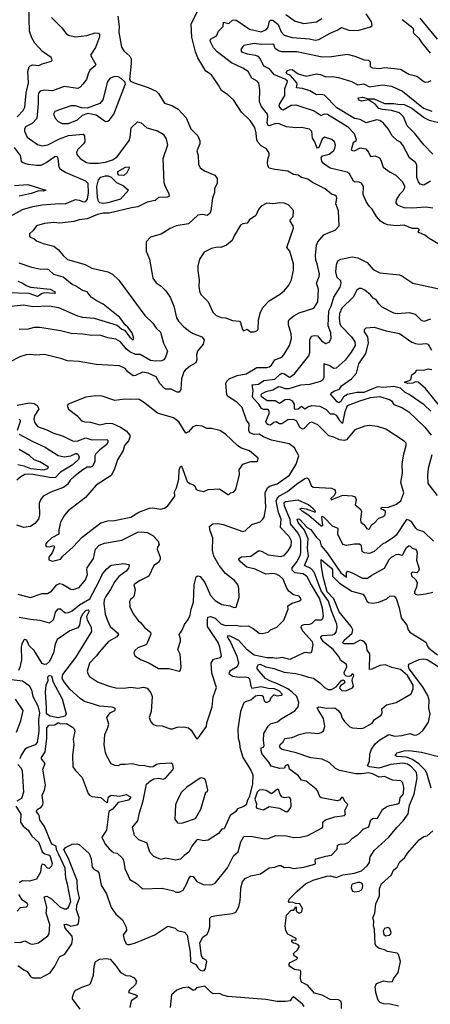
# Model space of a CAD drawing. Extents: x 1552033 to 1694788, y 811965 to 917215.
# Tile 217 of 256: x 1596340 to 1599902, y 877033 to 885584. Entities that reach past the tile are written whole.
import ezdxf

# ---------------------------------------------------------------- set-up
doc = ezdxf.new("R2010")
doc.units = 0

msp = doc.modelspace()

# ---------------------------------------------------------------- linework, layer by layer
at = {"layer": '0CON20XD'}
for points in [[(1596319.2, 884740.8), (1596370, 884795), (1596385.3, 884825), (1596395.3, 884945), (1596417.1, 885035), (1596411.1, 885135), (1596421.4, 885175), (1596431.2, 885185), (1596455, 885191.1), (1596505, 885187.5), (1596535, 885202.5), (1596617.5, 885225), (1596623.3, 885235), (1596614, 885255), (1596539.1, 885309.1), (1596471.3, 885381.3), (1596445, 885426), (1596426.1, 885485), (1596420, 885705)], [(1596805, 880634.4), (1596855, 880652), (1596912, 880718), (1596927.5, 880765), (1596922.7, 880805), (1596926.7, 880825), (1596979.1, 880905), (1596997.5, 880985), (1597029.4, 881020.6), (1597075, 881038.8), (1597225, 881064.4), (1597365, 881133.6), (1597395, 881136.9), (1597445, 881130.4), (1597494, 881105), (1597542, 881055), (1597550, 881025), (1597536.4, 881003.6), (1597533.1, 880985), (1597558.8, 880915), (1597560, 880895), (1597545, 880870), (1597504, 880845), (1597460, 880750), (1597385.8, 880715), (1597335, 880681.2), (1597331.4, 880675), (1597343.2, 880635), (1597333.6, 880586.4), (1597325, 880566.2), (1597301.7, 880548.3), (1597291.7, 880531.7), (1597294.4, 880485), (1597324.6, 880424.6), (1597366.7, 880365), (1597391.1, 880345), (1597425, 880302.9), (1597473.8, 880265), (1597477.7, 880247.7), (1597443.8, 880165), (1597434.2, 880155.8), (1597365, 880127.5), (1597338, 880105), (1597330, 880085), (1597339.3, 880059.3), (1597393.2, 880023.2), (1597459.1, 879999.1), (1597545, 879949.2), (1597635, 879948.6), (1597725, 879927.5), (1597735.6, 879935), (1597741.5, 879965), (1597733.8, 880075), (1597713.3, 880115), (1597736.1, 880186.1), (1597736.1, 880206.1), (1597722.5, 880245), (1597748.3, 880281.7), (1597768.8, 880331.2), (1597801.2, 880375), (1597818, 880412), (1597827.5, 880465), (1597847.3, 880525), (1597853.6, 880676.4), (1597872, 880745), (1597885, 880754), (1597905, 880748), (1597946.5, 880696.5), (1597995, 880582), (1598035, 880540), (1598095, 880504.3), (1598165, 880494.3), (1598198.1, 880478.1), (1598217.8, 880482.2), (1598243.9, 880565), (1598241.6, 880645), (1598235, 880674), (1598202.9, 880715), (1598124.3, 880775), (1598071.9, 880845), (1598024.3, 880925), (1598012.2, 880975), (1598016.7, 881085), (1597992, 881145), (1597987, 881183), (1598015.6, 881204.4), (1598055, 881210), (1598105, 881198.8), (1598275, 881139.2), (1598295, 881146), (1598355, 881200), (1598425, 881224.2), (1598447.4, 881242.6), (1598460.8, 881265), (1598474.5, 881345), (1598468.9, 881475), (1598490.3, 881519.7), (1598506.5, 881533.5), (1598575, 881553.1), (1598680.7, 881629.3), (1598738.5, 881725), (1598762, 881795), (1598724.3, 881865), (1598679.4, 881899.4), (1598525, 881931.1), (1598455, 881960.8), (1598418, 881985), (1598375, 881981.5), (1598336.8, 881995), (1598326.8, 882015), (1598330.4, 882075), (1598307.6, 882107.6), (1598269.4, 882215), (1598225, 882263.1), (1598144, 882314), (1598137.9, 882327.9), (1598127.5, 882425), (1598136.9, 882445), (1598157.5, 882465), (1598226.4, 882493.6), (1598305, 882509.2), (1598396.4, 882563.6), (1598485, 882562.5), (1598505, 882568.2), (1598525, 882582.5), (1598555, 882630), (1598615, 882654.4), (1598631.9, 882675), (1598681.1, 882755), (1598698.2, 882815), (1598696.5, 882855), (1598672.2, 882935), (1598671.9, 882965), (1598679.1, 882980.9), (1598717.6, 883012.4), (1598765, 883039.4), (1598892.1, 883077.9), (1598928.1, 883135), (1598933.6, 883245), (1598913.8, 883295), (1598938.9, 883355), (1598940.9, 883375), (1598921.1, 883465), (1598910.3, 883495), (1598907.7, 883535), (1598914.6, 883625), (1598925.6, 883655), (1598980, 883715), (1599015, 883734.3), (1599077.5, 883755), (1599111.2, 883795), (1599106.7, 883925), (1599084.3, 883985), (1599092.2, 884035), (1599088.9, 884048.9), (1599075, 884061.1), (1599045, 884068.6), (1598990, 884115), (1598879.8, 884169.8), (1598839.6, 884199.6), (1598785, 884213.1), (1598755, 884232.7), (1598715, 884240.9), (1598665, 884270), (1598555, 884281.9), (1598505, 884296.2), (1598492, 884315), (1598489.2, 884345), (1598496, 884385), (1598505.8, 884405), (1598505.5, 884425.5), (1598482.7, 884462.7), (1598435, 884490), (1598407.7, 884517.7), (1598398.6, 884538.6), (1598392.1, 884597.9), (1598379.5, 884649.5), (1598339.8, 884709.8), (1598265, 884782.5), (1598195, 884888.8), (1598145, 884932.9), (1598089.7, 884969.7), (1598065.8, 885015), (1598004.1, 885104.1), (1597955, 885138.8), (1597885, 885253.8), (1597864.6, 885305), (1597833.7, 885433.7), (1597829.1, 885545), (1597882.2, 885657.8)], [(1599976.7, 883635), (1599891.2, 883685), (1599854.4, 883714.4), (1599803.3, 883735), (1599797.5, 883745), (1599806.7, 883755), (1599806.7, 883765), (1599795, 883771.2), (1599745, 883770), (1599675, 883799.5), (1599605, 883793.8), (1599535, 883801.5), (1599503.3, 883813.3), (1599471.2, 883835), (1599435.4, 883875.4), (1599398.5, 883938.5), (1599372.2, 883965), (1599345.4, 884005.4), (1599320.8, 884065), (1599322.1, 884135), (1599306.9, 884165), (1599285, 884174.5), (1599245, 884176), (1599235, 884182.5), (1599200, 884245), (1599180.9, 884260.9), (1599034, 884296), (1598974.5, 884335), (1598962.3, 884355), (1598955.6, 884385), (1598968.6, 884401.4), (1599025, 884417.5), (1599063.3, 884445), (1599075.5, 884465), (1599080, 884495), (1599071.9, 884525), (1599048.6, 884545), (1598984.3, 884565), (1598964.4, 884545.6), (1598935, 884473.3), (1598925, 884470), (1598915, 884483.3), (1598902, 884525), (1598880, 884555), (1598874.5, 884614.5), (1598855, 884632.9), (1598785, 884647.5), (1598735, 884644.6), (1598655, 884653.6), (1598585, 884682.1), (1598555, 884680.6), (1598505, 884661.5), (1598495, 884664.3), (1598487.5, 884687.5), (1598494.2, 884745), (1598490.7, 884765), (1598434.7, 884834.7), (1598420.4, 884875), (1598424.5, 884974.5), (1598414.3, 885034.3), (1598401.7, 885051.7), (1598355, 885076.2), (1598323.5, 885135), (1598275.6, 885164.4), (1598179, 885209), (1598054.1, 885304.1), (1598020.4, 885340.4), (1597998.5, 885385), (1597991.9, 885405), (1597995.8, 885415), (1598046.7, 885445), (1598065.7, 885485), (1598104, 885525), (1598108.3, 885561.7), (1598155, 885552.1), (1598185, 885580.4), (1598215, 885582.8), (1598335, 885501.8), (1598435, 885478.9), (1598481.1, 885498.9), (1598495, 885520), (1598508.8, 885571.2), (1598515, 885579.1), (1598535, 885580), (1598583.2, 885543.2), (1598609.5, 885479.5), (1598635, 885450.8), (1598705, 885430.3), (1598855, 885417.9), (1598905, 885405.6), (1598935, 885413.5), (1599035, 885467.5), (1599095, 885494.2), (1599132, 885518), (1599195, 885494.5), (1599275, 885490), (1599385, 885521.2), (1599398.8, 885535), (1599392, 885565), (1599345, 885636)], [(1598648.2, 885628.2), (1598730.4, 885570.4), (1598805, 885551.2), (1598915, 885565.4), (1598960.5, 885595)], [(1597191.8, 885615), (1597203.6, 885525), (1597201.2, 885475), (1597224.3, 885345), (1597244.2, 885315), (1597295, 885266.7), (1597306, 885245), (1597308.1, 885205), (1597292.5, 885065), (1597300.7, 885050.7), (1597332.5, 885035), (1597455, 884996.9), (1597523.6, 884963.6), (1597544.5, 884944.5), (1597595, 884858.8), (1597658.7, 884838.7), (1597715, 884807.5), (1597785, 884731.2), (1597825.6, 884635.6), (1597885, 884576.2), (1597902.7, 884532.7), (1597902.5, 884505), (1597875.8, 884445), (1597888, 884405), (1597890.7, 884329.3), (1597905, 884298.8), (1597942.8, 884272.8), (1598033.8, 884235), (1598052.5, 884205), (1598054.2, 884165), (1598031.2, 884115), (1598030, 884085), (1598014, 884035), (1597997.8, 883925), (1597988.7, 883901.3), (1597966.2, 883883.8), (1597925, 883891.5), (1597885, 883885.6), (1597805, 883811.5), (1597696.4, 883793.6), (1597645, 883770), (1597567.9, 883722.1), (1597474.5, 883695.5), (1597438.8, 883655), (1597438.8, 883575), (1597466.2, 883505), (1597495, 883340), (1597525, 883298.6), (1597568.6, 883268.6), (1597605, 883232.9), (1597645.5, 883175), (1597677.4, 883097.4), (1597701.4, 882995), (1597716.6, 882966.6), (1597765, 882916.2), (1597816, 882875), (1597845, 882857.5), (1597920, 882830), (1597939.5, 882805), (1597932.2, 882765), (1597881.4, 882705), (1597874.3, 882675), (1597877, 882633), (1597868, 882605), (1597822.1, 882577.9), (1597775, 882540.8), (1597765.6, 882525), (1597744.6, 882465), (1597737.6, 882372.4), (1597725, 882348.1), (1597705, 882348.2), (1597655, 882374.1), (1597605, 882376.7), (1597595, 882382.2), (1597555.3, 882425), (1597525, 882483.1), (1597453.8, 882513.8), (1597405, 882524.4), (1597345, 882494.6), (1597325, 882490.8), (1597278.9, 882525), (1597255, 882554.4), (1597205, 882579.4), (1597005, 882590.6), (1596855, 882617.1), (1596755, 882620.9), (1596705, 882640), (1596555, 882676.9), (1596475, 882670.5), (1596435, 882677.8), (1596397, 882673), (1596342.5, 882655), (1596251.3, 882608.7)], [(1596615, 885602.9), (1596705, 885514.3), (1596744.6, 885464.6), (1596765, 885450), (1596825, 885434.4), (1596921.4, 885448.6), (1596995, 885470.8), (1597025, 885466), (1597031.2, 885455), (1597032.5, 885435), (1596997.3, 885342.7), (1596954, 885275), (1597000, 885195), (1596996, 885185), (1596949.5, 885145), (1596934.5, 885115), (1596921.1, 885065), (1596888.9, 885025), (1596865, 884998.5), (1596845, 884986.5), (1596725, 885003.3), (1596625, 884966.9), (1596555, 884973.8), (1596517.7, 884962.3), (1596504.3, 884945.7), (1596499.1, 884925), (1596501.8, 884855), (1596488.1, 884725), (1596447.8, 884682.2), (1596391.4, 884655), (1596382.9, 884635), (1596383.1, 884615), (1596405.8, 884565), (1596495, 884501.1), (1596535, 884487.5), (1596585, 884496.2), (1596685, 884549), (1596765, 884578.5), (1596889.6, 884589.6), (1596901.1, 884575), (1596905, 884523.3), (1596895, 884505.8), (1596845, 884458), (1596834.4, 884435), (1596835.7, 884415), (1596865, 884377.5), (1596918.8, 884345), (1596947.3, 884337.3), (1597025, 884336.9), (1597085, 884347.5), (1597145, 884366.9), (1597185, 884393.5), (1597290, 884535), (1597300, 884565), (1597306.9, 884645), (1597362.6, 884697.4), (1597395, 884690), (1597444, 884644), (1597535, 884619.6), (1597585, 884590.8), (1597611.1, 884551.1), (1597622.2, 884495), (1597583.3, 884375), (1597591.2, 884171.2), (1597602, 884135), (1597633.3, 884075), (1597637, 884053), (1597625, 884042.5), (1597545, 884041.2), (1597515.5, 884014.5), (1597445, 883999.6), (1597365, 883959.2), (1597309.6, 883949.6), (1597115, 883903.9), (1597065, 883903.8), (1597015, 883893.3), (1596925, 883854.4), (1596855, 883845.6), (1596808.9, 883831.1), (1596687.9, 883817.9), (1596635, 883823.3), (1596555, 883813.8), (1596486.4, 883793.6), (1596457.7, 883752.3), (1596426.2, 883725), (1596424, 883705), (1596430, 883695), (1596462.7, 883682.7), (1596485, 883663.8), (1596545, 883641.4), (1596637.6, 883617.6), (1596678, 883585), (1596718, 883535), (1596755, 883502.5), (1596906.8, 883456.8), (1596965, 883425.6), (1597105.9, 883394.1), (1597145.5, 883375.5), (1597201.7, 883321.7), (1597424.4, 883015), (1597495, 882948.9), (1597525, 882905.6), (1597560.4, 882870.4), (1597589.2, 882775), (1597621.9, 882705), (1597605.4, 882654.6), (1597589.8, 882630.2), (1597569.2, 882620.7), (1597515, 882619.6), (1597475, 882625.7), (1597385, 882675.7), (1597345, 882676.2), (1597295, 882699.6), (1597263.9, 882725), (1597215.2, 882785.2), (1597175, 882808.7), (1597105, 882821.8), (1597035, 882845.6), (1596965, 882842.9), (1596886.5, 882853.5), (1596787.7, 882857.7), (1596695, 882881.9), (1596515, 882910.6), (1596465, 882912.2), (1596415, 882896.5), (1596335, 882892.9)], [(1599658.1, 885585), (1599749.5, 885515), (1599756.9, 885495), (1599752.9, 885475), (1599759.1, 885465), (1599801.8, 885425), (1599825.7, 885385.7), (1599902.5, 885295)], [(1599964.4, 885414.4), (1599815, 885597.5)], [(1599907.2, 885052.8), (1599885, 885041.2), (1599865, 885039.7), (1599845, 885045.9), (1599785, 885089.7), (1599715, 885109.8), (1599643, 885153), (1599505, 885165.4), (1599465, 885158.8), (1599403.3, 885163.3), (1599385, 885173.8), (1599383.2, 885215), (1599369.9, 885229.9), (1599332.8, 885232.8), (1599250, 885265), (1599185, 885282.2), (1599123.3, 885273.3), (1599045, 885261.1), (1598965, 885259.2), (1598745, 885304.1), (1598615.2, 885304.8), (1598585, 885314.8), (1598557.1, 885335), (1598545, 885369.2), (1598535, 885372.7), (1598435, 885368.1), (1598375, 885377.3), (1598285, 885359.4), (1598275, 885352.2), (1598257.9, 885325), (1598265.3, 885305.3), (1598315, 885286.8), (1598385, 885275.2), (1598405, 885266.5), (1598426.6, 885245), (1598454.5, 885184.5), (1598500.8, 885160.8), (1598542.6, 885112.6), (1598645, 885068.1), (1598660, 885055), (1598658.7, 885035), (1598636.2, 884985), (1598636.3, 884925), (1598588.8, 884845), (1598592.9, 884825), (1598608.2, 884808.2), (1598625, 884802.8), (1598695, 884843.1), (1598735, 884843.8), (1598895, 884791.6), (1598955, 884751.1), (1598985, 884766.2), (1599010.8, 884765), (1599185, 884657.9), (1599240.8, 884595), (1599259.2, 884545), (1599255, 884530), (1599234, 884515), (1599216.2, 884455), (1599227.1, 884447.1), (1599245, 884446.7), (1599295, 884471.8), (1599342.3, 884462.3), (1599365.6, 884435), (1599383.3, 884395), (1599425, 884401.9), (1599461.2, 884385), (1599474.3, 884365), (1599493.8, 884305), (1599555, 884259.5), (1599602.9, 884232.9), (1599662.2, 884175), (1599677.8, 884137.8), (1599677.5, 884125), (1599665.3, 884094.7), (1599635.6, 884065), (1599605, 884021.2), (1599602.5, 883995), (1599615, 883975.6), (1599672.6, 883952.6), (1599745, 883949.3), (1599865, 883958.9), (1599925, 883951.5)], [(1599905, 884183.2), (1599845, 884147.3), (1599815.8, 884155), (1599800, 884175), (1599786.9, 884215), (1599785.2, 884325.2), (1599773.1, 884343.1), (1599722.5, 884385), (1599664.6, 884495), (1599645, 884520.9), (1599615, 884536.2), (1599571.1, 884575), (1599536.1, 884636.1), (1599495.7, 884685), (1599465, 884708.1), (1599435, 884713.3), (1599345, 884690), (1599295, 884718), (1599245, 884726.1), (1599090.1, 884820.1), (1598985, 884928.1), (1598955, 884934.4), (1598915, 884932.5), (1598857, 884967), (1598795, 884986.6), (1598741.9, 884991.9), (1598748.6, 885025), (1598745.2, 885035), (1598689.8, 885099.8), (1598657.7, 885115), (1598651.4, 885125), (1598666.6, 885143.4), (1598680.4, 885149.6), (1598705, 885151.8), (1598755, 885113.2), (1598825, 885095.4), (1598915, 885113.8), (1598949.4, 885109.4), (1598995, 885088.1), (1599055, 885090.6), (1599105, 885082.9), (1599218.8, 885048.8), (1599275, 885019.2), (1599325, 885027.3), (1599375, 885001.9), (1599488.8, 885018.8), (1599566.4, 885006.4), (1599661.9, 884965), (1599843.8, 884815), (1599915, 884789.2)], [(1596707.5, 884682.5), (1596765, 884682.7), (1596842, 884715), (1596885, 884756), (1596935, 884773.1), (1597005, 884759.4), (1597085, 884701.2), (1597105, 884703.8), (1597121.7, 884718.3), (1597156.2, 884763.8), (1597257, 885027), (1597253.3, 885045), (1597221.2, 885075), (1597195, 885088.1), (1597165, 885091.9), (1597125, 885077.1), (1597103.2, 885046.8), (1597060.5, 884889.5), (1597035, 884856.7), (1596924.2, 884815.8), (1596875, 884820), (1596825, 884837.7), (1596785, 884836.2), (1596643.6, 884786.4), (1596633.1, 884765), (1596647.9, 884727.9), (1596675, 884698.8), (1596707.5, 884682.5)], [(1599925, 884417.3), (1599846.9, 884496.9), (1599769.3, 884595), (1599703.1, 884663.1), (1599670.7, 884740.7), (1599635, 884775.7), (1599565, 884795.8), (1599486.4, 884803.6), (1599455, 884812.5), (1599428.3, 884848.3), (1599365, 884887.5), (1599305, 884876.2), (1599283.3, 884885), (1599276.7, 884905), (1599315, 884910.4), (1599365, 884897.1), (1599416.6, 884896.6), (1599505, 884856.9), (1599585, 884857.5), (1599619.4, 884849.4), (1599675, 884846.9), (1599740.8, 884815), (1599852.1, 884732.1), (1599892.2, 884712.2), (1599975, 884691.6)], [(1596201.9, 883845), (1596365, 883934.6), (1596455, 883961.6), (1596535, 883976.6), (1596685, 883987.5), (1596735.4, 883984.6), (1596825, 884022.1), (1596855, 884017.8), (1596895, 884001.2), (1596915, 884006.2), (1596928.4, 884025), (1596938.4, 884081.6), (1596935, 884160.8), (1596915, 884182.3), (1596736.8, 884256.8), (1596695, 884283.3), (1596682.3, 884305), (1596675, 884377.5), (1596665, 884397.5), (1596645, 884394.4), (1596569.9, 884340.1), (1596525, 884318.8), (1596485, 884317.5), (1596415, 884326.9), (1596384, 884334), (1596365.7, 884345), (1596356.9, 884356.9), (1596347.2, 884405), (1596295, 884474.5)], [(1597245, 884230.8), (1597200, 884235), (1597190.8, 884245), (1597191.2, 884265), (1597257.5, 884305), (1597287, 884307), (1597290, 884295), (1597270, 884255), (1597245, 884230.8)], [(1597065, 883987.5), (1597035, 883993.2), (1597023.8, 884005), (1597015, 884042.5), (1597009.7, 884135), (1597025, 884194.2), (1597045, 884216.9), (1597085, 884229.5), (1597108.3, 884228.3), (1597135, 884217.8), (1597181.2, 884171.2), (1597241.2, 884141.2), (1597283.3, 884105), (1597215, 884026), (1597105, 883992.6), (1597065, 883987.5)], [(1596295, 884144.2), (1596411.9, 884151.9), (1596567.5, 884105), (1596543.9, 884096.1), (1596505, 884097.1), (1596440, 884075), (1596335, 884051.8)], [(1598343, 882873), (1598375, 882873.3), (1598398.3, 882881.7), (1598410, 882895), (1598412.1, 882977.9), (1598429.4, 883045), (1598451.7, 883088.3), (1598505, 883141.9), (1598595, 883196.9), (1598635, 883230), (1598675, 883280), (1598698.6, 883325), (1598715, 883410), (1598715.6, 883464.4), (1598683, 883573), (1598658.6, 883605), (1598715.6, 883775), (1598713.1, 883795), (1598688, 883835), (1598688, 883845), (1598713.8, 883875), (1598716.2, 883926.2), (1598671.2, 883975), (1598635, 883990.8), (1598595.7, 883994.3), (1598535, 883985.8), (1598485, 883990), (1598434.5, 883965.5), (1598412, 883935), (1598388.8, 883885), (1598335, 883846.7), (1598313.9, 883816.1), (1598275, 883811.2), (1598255, 883798.8), (1598202.1, 883707.9), (1598184.3, 883665.7), (1598135, 883627.1), (1598085, 883607.1), (1598052.2, 883607.8), (1598005, 883597.1), (1597940, 883565), (1597900, 883505), (1597886, 883445), (1597884.2, 883405), (1597895.8, 883325), (1597894.3, 883265), (1597904.2, 883215), (1597915, 883193.8), (1597976.7, 883135), (1598015, 883043.3), (1598045, 883016), (1598087.7, 882997.7), (1598126.1, 882996.1), (1598185, 882971.2), (1598246.1, 882966.1), (1598256.7, 882955), (1598272.5, 882895), (1598283, 882883), (1598315, 882896.7), (1598343, 882873)], [(1598670.7, 880970.7), (1598695.3, 881015), (1598699.5, 881055), (1598679.1, 881095), (1598601.6, 881175), (1598609.3, 881245), (1598586.7, 881305), (1598564.4, 881405), (1598573.1, 881426.9), (1598595, 881449.5), (1598664.8, 881485.2), (1598740.3, 881549.7), (1598815, 881600.5), (1598835, 881604.4), (1598845, 881597.5), (1598868.1, 881538.1), (1598885, 881524.4), (1599045, 881515.5), (1599071.4, 881505), (1599078.5, 881495), (1599079.2, 881475), (1599068, 881452), (1599040, 881425), (1599042.5, 881415), (1599145, 881453.7), (1599225, 881448.2), (1599250, 881440), (1599260.6, 881415), (1599251.1, 881371.1), (1599295.4, 881335.4), (1599305.4, 881315.4), (1599296.9, 881243.1), (1599301.1, 881221.1), (1599325, 881201.2), (1599351.4, 881165), (1599365, 881159.5), (1599375, 881162.7), (1599393.2, 881196.8), (1599419.4, 881215), (1599454.6, 881255.4), (1599495, 881270.7), (1599511.1, 881285), (1599513.9, 881313.9), (1599496.5, 881326.5), (1599475, 881332), (1599476, 881345), (1599485, 881350.6), (1599532.5, 881347.5), (1599603.3, 881375), (1599646.7, 881405), (1599672.2, 881475), (1599647.1, 881565), (1599661.9, 881645), (1599658.9, 881725), (1599671.9, 881815), (1599693.8, 881885), (1599693.8, 881905), (1599676.7, 881925), (1599516.8, 882026.8), (1599445, 882050.5), (1599375, 882059.2), (1599335, 882054.4), (1599248.7, 882021.3), (1599175, 881936.4), (1599155, 881929.3), (1599114, 881934), (1599065, 881957.8), (1599020.7, 881970.7), (1598925.8, 882065), (1598875, 882087.8), (1598855, 882081.9), (1598806.8, 882033.2), (1598795, 882028), (1598771.6, 882041.6), (1598745, 882097.3), (1598715, 882111.1), (1598665, 882110.4), (1598615, 882074), (1598595, 882074.7), (1598565, 882092.1), (1598545, 882086.1), (1598515, 882063.1), (1598495, 882064.7), (1598484.1, 882075), (1598475.3, 882095), (1598503.3, 882165), (1598504.1, 882185), (1598495, 882198), (1598455, 882199.6), (1598437.1, 882207.1), (1598415, 882245.4), (1598367, 882297), (1598360.8, 882315), (1598364.8, 882365), (1598355.7, 882414.3), (1598410.8, 882419.3), (1598458.5, 882451.5), (1598555, 882462.3), (1598596.7, 882503.3), (1598615, 882513.1), (1598638.7, 882508.7), (1598675, 882481.2), (1598685, 882480), (1598725, 882508.6), (1598849.4, 882665), (1598857.3, 882695), (1598857.9, 882805), (1598870.8, 882835), (1598895, 882842.1), (1598925, 882838.2), (1598959.5, 882795), (1598995, 882772.2), (1599024, 882785), (1599043.1, 882815), (1599039.2, 882865), (1599017.7, 882925), (1599023.1, 883055), (1599043.6, 883095), (1599065.2, 883174.8), (1599119.4, 883260.6), (1599130, 883295), (1599126.8, 883316.8), (1599095, 883346), (1599081.5, 883395), (1599087.5, 883455), (1599100.9, 883489.1), (1599125, 883503.1), (1599225, 883524.2), (1599275, 883515.7), (1599355, 883476.9), (1599406.1, 883416.1), (1599463.8, 883385), (1599635, 883367.5), (1599655, 883360), (1599750, 883295), (1600005, 883240)], [(1596235, 883092.2), (1596375, 883109.2), (1596455, 883092.9), (1596595, 883098), (1596676.2, 883085), (1596841.8, 883011.8), (1596885, 883001.2), (1596985, 882990.7), (1597185, 882930.6), (1597225, 882897.8), (1597248.1, 882888.1), (1597295, 882826.6), (1597325.4, 882804.6), (1597330.6, 882815), (1597316.4, 882865), (1597279.5, 882915), (1597254.4, 882935), (1597209.1, 882999.1), (1597064.7, 883114.7), (1597003.8, 883146.2), (1596960, 883175), (1596925, 883221.9), (1596885, 883233.6), (1596825, 883271.5), (1596795, 883283.1), (1596718.7, 883348.7), (1596635, 883371.5), (1596592.1, 883412.1), (1596575, 883417.9), (1596524, 883414), (1596445, 883432.3), (1596335, 883469.6)], [(1596325, 883314.5), (1596367.1, 883297.1), (1596396.9, 883276.9), (1596435, 883262.3), (1596605, 883243.8), (1596641.5, 883225), (1596649.2, 883215), (1596642.4, 883207.6), (1596555, 883211.6), (1596534.1, 883205.9), (1596495, 883180.8), (1596422, 883205), (1596235, 883212.8)], [(1599905, 882984.5), (1599845, 882963.1), (1599825, 882972), (1599775, 883024.4), (1599755, 883031.1), (1599725, 883037.5), (1599615, 883029.4), (1599585, 883034.4), (1599485, 883088), (1599455.4, 883115.4), (1599435, 883147.1), (1599406.2, 883166.2), (1599384, 883195), (1599335, 883234.3), (1599305, 883250), (1599285, 883248.6), (1599265, 883234), (1599233.3, 883175), (1599135, 883077.8), (1599115, 883033.8), (1599111.3, 882988.7), (1599116.2, 882946.2), (1599126.1, 882925), (1599219, 882829), (1599247.3, 882787.3), (1599249.2, 882755), (1599215, 882697.5), (1599165, 882627.8), (1599085, 882557.8), (1599065, 882554.5), (1599025, 882581.2), (1598980, 882595), (1598977.5, 882475), (1598968.5, 882455), (1598948.8, 882441.2), (1598855, 882416.2), (1598775, 882409.8), (1598675, 882379.4), (1598645, 882378.9), (1598605, 882393.8), (1598585, 882394.3), (1598535, 882366.1), (1598475, 882352.3), (1598440, 882335), (1598432.4, 882325), (1598434.3, 882315), (1598486, 882276), (1598556.8, 882276.8), (1598595, 882252.8), (1598643.1, 882285), (1598678.5, 882288.5), (1598705, 882275.4), (1598722.2, 882245), (1598721.1, 882205), (1598730.6, 882200.6), (1598755, 882205.7), (1598785, 882227.8), (1598815, 882203.8), (1598845, 882224.4), (1598875, 882233.1), (1598945, 882227.8), (1599000, 882200), (1599035, 882160), (1599065, 882160.8), (1599085, 882150.3), (1599115, 882103.2), (1599135, 882082.7), (1599145, 882081.4), (1599165, 882181.4), (1599185, 882233.1), (1599291.2, 882275), (1599385, 882303.5), (1599465, 882310.5), (1599555, 882282.2), (1599565.3, 882275.3), (1599585, 882241.1), (1599655, 882215.5), (1599715, 882179.5), (1599856.4, 882046.4), (1599908.5, 881975)], [(1599905.8, 882185.8), (1599850.3, 882240.3), (1599719.9, 882329.9), (1599685, 882345.8), (1599645, 882383.5), (1599585, 882399.7), (1599495, 882390.5), (1599445, 882396), (1599325, 882347.7), (1599265, 882347), (1599185, 882330), (1599150.6, 882309.4), (1599125, 882268.1), (1599107.7, 882257.7), (1599095, 882264.1), (1599042.4, 882325), (1599037.5, 882335), (1599044.5, 882345), (1599065, 882358.5), (1599114.4, 882375), (1599132.5, 882405), (1599218.9, 882465), (1599263.1, 882515), (1599282.9, 882595), (1599342.9, 882685), (1599365.4, 882775), (1599361.1, 882831.1), (1599332.6, 882872.6), (1599332.1, 882895), (1599345, 882908.5), (1599415, 882914.1), (1599520.9, 882880.9), (1599635, 882858.5), (1599742.9, 882785), (1599775, 882772.9), (1599805, 882767.5), (1599862.7, 882772.7), (1599885, 882766), (1599911.5, 882715)], [(1600019.2, 882185), (1599860.9, 882380.9), (1599796.2, 882435), (1599775, 882438.8), (1599751.3, 882428.7), (1599705, 882424.8), (1599680, 882435), (1599732.3, 882457.7), (1599741.4, 882498.6), (1599775, 882523.3), (1599786.4, 882543.6), (1599845, 882541.9), (1599887.2, 882552.8), (1599915, 882547.3)], [(1596625, 880882), (1596695, 880900), (1596714.3, 880925.7), (1596805, 881006), (1596881.4, 881088.6), (1597045, 881213.6), (1597105, 881231.1), (1597164, 881236), (1597305, 881264.5), (1597375, 881306.9), (1597465, 881342.5), (1597495, 881344.2), (1597563.6, 881333.6), (1597595, 881343.3), (1597625, 881361.2), (1597685.8, 881445), (1597684.3, 881485), (1597701.1, 881518.9), (1597722, 881595), (1597723.5, 881675), (1597735, 881703.3), (1597745, 881710), (1597793, 881573), (1597815, 881556), (1597846.7, 881545), (1597858.8, 881535), (1597872.5, 881505), (1597894.3, 881494.3), (1597937.7, 881487.7), (1597975.7, 881504.3), (1598075, 881510), (1598145, 881460), (1598155, 881460), (1598170, 881475), (1598195, 881480), (1598216, 881505), (1598246.4, 881635), (1598244.5, 881675), (1598275, 881724), (1598344.1, 881745.9), (1598395, 881746), (1598406.9, 881755), (1598410, 881775), (1598335, 881840), (1598265, 881863.3), (1598232.7, 881882.7), (1598125.3, 881985.3), (1598076.7, 882016.7), (1598005, 882034.7), (1597965, 882033.3), (1597922.7, 882052.7), (1597875, 882059.3), (1597841.9, 882048.1), (1597805, 882004.4), (1597782.5, 881992.5), (1597720.3, 882090.3), (1597675.4, 882125.4), (1597535, 882167.1), (1597415, 882261.9), (1597376.2, 882285), (1597355, 882289.4), (1597305, 882284.4), (1597251.3, 882288.7), (1597165, 882277.5), (1597055, 882315.6), (1597002.1, 882317.9), (1596914.3, 882305.7), (1596760, 882245), (1596753.3, 882235), (1596765, 882202.5), (1596835, 882148), (1596875, 882100.8), (1596905, 882091.9), (1596955, 882088.2), (1597035, 882064.4), (1597095, 882078.8), (1597145, 882077.9), (1597215, 882045.5), (1597264.6, 882014.6), (1597294.4, 881975), (1597296.5, 881955), (1597284.7, 881925.3), (1597249.2, 881885), (1597238.6, 881841.4), (1597188.3, 881761.7), (1597159.4, 881675), (1597134.6, 881625.4), (1597005, 881541.5), (1596910.6, 881435), (1596760, 881320), (1596728.3, 881281.7), (1596695, 881221.2), (1596678.9, 881155), (1596680.8, 881115), (1596620, 881085), (1596575, 881043.3), (1596564.2, 881025), (1596568.8, 881008.8), (1596595, 881006), (1596635, 881016.7), (1596642.5, 881005), (1596622, 880955), (1596592, 880915), (1596594.1, 880894.1), (1596625, 880882)], [(1596317.3, 882237.3), (1596425, 882256.9), (1596465, 882249.8), (1596491.8, 882235), (1596506.9, 882205), (1596469.7, 882145), (1596462.5, 882115), (1596467.4, 882087.4), (1596495, 882051.2), (1596575, 882021.2), (1596628, 881995), (1596716.5, 881966.5), (1596805, 881923.8), (1596845, 881925.3), (1596915, 881952.7), (1596965, 881935.9), (1597095, 881937.8), (1597105, 881928.8), (1597106.2, 881915), (1597096, 881894), (1597035, 881848.7), (1597000.9, 881815), (1596992.2, 881795), (1596991.9, 881745), (1596972.5, 881707.5), (1596955, 881698.8), (1596925, 881698.1), (1596887.1, 881675), (1596809.5, 881615), (1596778.9, 881585), (1596755, 881547.3), (1596718.8, 881521.2), (1596615, 881484.3), (1596544, 881445), (1596520.8, 881415), (1596507.9, 881382.1), (1596512.3, 881285), (1596502.9, 881245), (1596472.4, 881207.6), (1596432.9, 881182.9), (1596375, 881174.1), (1596314.7, 881194.7)], [(1596335.3, 882115.3), (1596345.4, 882105.4), (1596345.3, 882095), (1596318.7, 882015)], [(1596336.9, 881985), (1596455, 881920), (1596562.4, 881872.4), (1596675, 881799.2), (1596725, 881788.7), (1596785, 881796.3), (1596826.2, 881816.2), (1596836.7, 881816.7), (1596848.2, 881808.2), (1596856.2, 881785), (1596850.4, 881765), (1596795, 881715.7), (1596695, 881653.4), (1596651.9, 881608.1), (1596615, 881605.2), (1596454.1, 881634.1), (1596415, 881638.6), (1596385, 881634.6), (1596350.5, 881615), (1596315.8, 881584.2)], [(1596325, 881720.4), (1596375, 881710.4), (1596435, 881685.3), (1596546.6, 881673.4), (1596584.6, 881685), (1596588.7, 881698.7), (1596514.3, 881744.3), (1596465, 881761.6), (1596425, 881800.4), (1596335, 881851.8)], [(1599915.3, 881804.7), (1599883.8, 881685), (1599877.9, 881625), (1599880, 881555), (1599961.1, 881451.1)], [(1599931.5, 881055), (1599847, 881137), (1599792, 881155), (1599776.9, 881166.9), (1599741, 881221), (1599715, 881238.9), (1599695, 881243.1), (1599605, 881108.5), (1599585, 881088.8), (1599515, 881042.2), (1599494, 881035), (1599415, 880964.4), (1599375, 880949.1), (1599332.5, 880955), (1599310, 880965), (1599305.7, 881015), (1599288.9, 881028.9), (1599245, 881029.6), (1599175, 881017.7), (1599143.3, 881025), (1599099.5, 881115), (1599102, 881165), (1599055, 881184.4), (1598977.5, 881265), (1598965, 881270), (1598957.5, 881265), (1598968.6, 881195), (1598965, 881186.7), (1598955, 881184.4), (1598849.3, 881279.3), (1598790.5, 881315), (1598770, 881335), (1598788, 881342), (1598826.8, 881336.8), (1598902.5, 881307.5), (1598906, 881315), (1598885, 881335.8), (1598845, 881369.4), (1598755, 881411.8), (1598645, 881396), (1598631.7, 881385), (1598635, 881362.7), (1598683.4, 881245), (1598686.6, 881205), (1598753.3, 881125), (1598767.7, 881097.7), (1598775.2, 881065), (1598777, 880965), (1598772.3, 880935), (1598745, 880878.2), (1598700.9, 880825), (1598700, 880805), (1598725, 880784.1), (1598799.2, 880775), (1598828.4, 880755), (1598867.6, 880675), (1598940.2, 880555), (1598965.7, 880475), (1598972.8, 880405), (1598964.6, 880375.4), (1598955, 880370), (1598905, 880368.7), (1598875, 880339.6), (1598855, 880330.5), (1598805, 880329.6), (1598780.9, 880319.1), (1598778.9, 880305), (1598797.7, 880275), (1598876.2, 880185), (1598881.9, 880155), (1598871.9, 880095), (1598865.4, 880084.6), (1598855, 880082.2), (1598825, 880087.8), (1598805, 880084.4), (1598685, 880027.1), (1598616.1, 880046.1), (1598565, 880035.3), (1598535, 880042.4), (1598485, 880043.2), (1598375, 880066.1), (1598315, 880112.2), (1598242.3, 880192.3), (1598165, 880229.8), (1598145, 880233.3), (1598139.6, 880225), (1598167.9, 880177.9), (1598223.3, 880055), (1598237.7, 879995), (1598226.2, 879965), (1598162.5, 879925), (1598154.6, 879905), (1598185, 879881.9), (1598245, 879874.3), (1598295.6, 879875.6), (1598321, 879871), (1598335, 879859.4), (1598345.4, 879795), (1598355, 879778.1), (1598435, 879793.9), (1598495, 879778.8), (1598548.8, 879775), (1598591.5, 879755), (1598616.2, 879725), (1598607.5, 879715), (1598575, 879708.6), (1598545, 879720), (1598520, 879695), (1598508.2, 879665), (1598485, 879653.8), (1598474.7, 879654.7), (1598464.7, 879664.7), (1598454.4, 879704.4), (1598445, 879712.5), (1598415, 879715.8), (1598385, 879708), (1598345, 879674), (1598305, 879663.1), (1598285, 879650.6), (1598254.7, 879575.3), (1598231.8, 879425), (1598235.5, 879345), (1598247.9, 879305), (1598251.1, 879265), (1598275.9, 879175.9), (1598345.5, 879065), (1598362.9, 879025), (1598360, 878945), (1598330.5, 878830.5), (1598315.6, 878804.4), (1598304.2, 878765), (1598285, 878751.5), (1598230, 878730), (1598212, 878705), (1598167.3, 878672.7), (1598115, 878557.5), (1598095, 878552.5), (1598064.1, 878515.9), (1597975, 878459.6), (1597935, 878452.1), (1597885, 878462.9), (1597875, 878458.1), (1597833.9, 878405), (1597806.7, 878353.3), (1597765.8, 878325), (1597735, 878294.2), (1597695, 878283.6), (1597605, 878301.9), (1597565, 878291.5), (1597505, 878317.5), (1597468.1, 878355), (1597445, 878428.6), (1597435, 878437.5), (1597375, 878460), (1597335, 878498), (1597319.7, 878570.3), (1597365.5, 878625), (1597378.4, 878695), (1597410.6, 878800.6), (1597441.5, 878945), (1597474.5, 878975), (1597505, 878991.9), (1597546.4, 878996.4), (1597585, 878989.1), (1597605, 878997.9), (1597665.7, 879065), (1597674.2, 879085), (1597670, 879115), (1597655, 879125.7), (1597555, 879122.5), (1597526.7, 879115), (1597496.7, 879095), (1597475, 879093.1), (1597425, 879104.2), (1597375, 879105.6), (1597315, 879121.4), (1597254.2, 879114.2), (1597215, 879116.7), (1597195, 879104.2), (1597165, 879108), (1597135, 879121.2), (1597095, 879188.8), (1597085, 879220), (1597073.8, 879285), (1597078.5, 879375), (1597103, 879427), (1597112.5, 879465), (1597096.9, 879525), (1597124.8, 879565.2), (1597166, 879585), (1597172.5, 879595), (1597165.4, 879605.4), (1597143.2, 879613.2), (1597031.7, 879621.7), (1596981.5, 879638.5), (1596903.4, 879663.4), (1596865, 879688.6), (1596775, 879770.5), (1596716.5, 879845), (1596708.1, 879865), (1596715, 879897.1), (1596827.3, 880045), (1596965, 880270), (1596961.9, 880305), (1596928.8, 880368.8), (1596921.2, 880405), (1596941.8, 880445), (1596940.9, 880455), (1596915, 880453.8), (1596885, 880422.1), (1596868.4, 880385), (1596858.6, 880325), (1596845, 880303.2), (1596775, 880277.1), (1596665, 880200.5), (1596648.2, 880161.8), (1596633.6, 880085), (1596598.8, 880011.2), (1596572.6, 879987.4), (1596555, 879984.8), (1596535, 879991.9), (1596465, 880104.6), (1596421.8, 880145), (1596401.2, 880195), (1596385, 880202), (1596375, 880196.2), (1596359.5, 880165), (1596354.1, 880135), (1596356, 880025), (1596342.3, 879957.7), (1596329, 879931)], [(1598781.2, 879895), (1598845, 879873.1), (1598889.2, 879865), (1598944.3, 879824.3), (1598985, 879784.3), (1599015, 879767.5), (1599044.1, 879765.9), (1599085, 879788.8), (1599128.8, 879841.2), (1599145, 879851.2), (1599156.1, 879846.1), (1599160, 879825), (1599122.5, 879797.5), (1599116, 879785), (1599117.5, 879775), (1599135, 879758.9), (1599168.8, 879755), (1599228.3, 879781.7), (1599237.5, 879795), (1599223.9, 879846.1), (1599226.1, 879863.9), (1599240, 879885), (1599235, 879897.5), (1599225, 879902.5), (1599213.6, 879886.4), (1599195, 879881.2), (1599173, 879883), (1599158.3, 879898.3), (1599153.8, 879915), (1599177, 879963), (1599176, 879985), (1599125, 880018), (1599106.3, 880056.3), (1599059.6, 880115), (1598975, 880181.9), (1598954.1, 880215), (1598955, 880230), (1598963.5, 880236.5), (1599055, 880241.2), (1599075, 880251.2), (1599086, 880265), (1599094.7, 880305), (1599090.8, 880335), (1599045, 880449.5), (1599018.8, 880535), (1598954.6, 880625), (1598895, 880787.1), (1598865, 880818.8), (1598811.4, 880845), (1598845.6, 880925), (1598837.1, 880995), (1598842.6, 881075), (1598811, 881151), (1598755, 881217.3), (1598746.2, 881243.8), (1598755, 881249.4), (1598767.5, 881245), (1598834.2, 881174.2), (1598865.4, 881155.4), (1598915, 881087.2), (1598945, 881060.7), (1598954.3, 881014.3), (1599006.5, 880955), (1599125, 880779.3), (1599175, 880742), (1599175.9, 880784.1), (1599185, 880793.8), (1599225, 880780.4), (1599315, 880735.3), (1599357, 880733), (1599395, 880761.2), (1599505, 880820.9), (1599545, 880896.5), (1599565, 880917.3), (1599605, 880940.6), (1599625, 880943.3), (1599655, 880934.4), (1599665, 880940.8), (1599695, 881000), (1599715, 881016), (1599725, 881013.8), (1599743.8, 880995), (1599774.5, 880984.5), (1599783.8, 880973.8), (1599787.3, 880955), (1599781.6, 880891.6), (1599805.3, 880815.3), (1599801.2, 880795), (1599785, 880779.6), (1599745, 880786.9), (1599735.6, 880775), (1599740, 880755), (1599775, 880721.9), (1599787.5, 880695), (1599783.2, 880656.8), (1599764.4, 880615), (1599766.2, 880605), (1599775, 880594), (1599795, 880589.4), (1599865, 880596.6), (1599925, 880611.8)], [(1596335, 880393.8), (1596435, 880377.6), (1596515, 880369.8), (1596595, 880347.3), (1596615, 880356.9), (1596635, 880378.5), (1596652.2, 880437.8), (1596675, 880468.6), (1596695, 880467.1), (1596735, 880432.9), (1596765, 880435.4), (1596795, 880449.3), (1596858, 880502), (1596948.4, 880555), (1597028, 880702), (1597058.8, 880771.2), (1597095, 880814.4), (1597135, 880847.1), (1597245, 880861.4), (1597285, 880853.3), (1597290, 880845), (1597285, 880821.2), (1597265, 880793.3), (1597201, 880749), (1597164.7, 880705), (1597128.8, 880635), (1597086.3, 880575), (1597074.3, 880545), (1597069.7, 880515), (1597082.6, 880422.6), (1597103.1, 880365), (1597125.6, 880315), (1597189.2, 880259.2), (1597196.9, 880245), (1597181.9, 880225), (1597110.5, 880185), (1597031.4, 880095), (1597005, 880055.7), (1596945.7, 879995), (1596925.6, 879925), (1596930, 879905), (1596945, 879881.2), (1597015, 879834.4), (1597115, 879796.9), (1597175, 879781.5), (1597245, 879779.1), (1597305, 879786.7), (1597365, 879777.1), (1597415, 879785.8), (1597445, 879778.8), (1597478.7, 879738.7), (1597489.2, 879705), (1597480.8, 879575), (1597464, 879525), (1597476.7, 879485), (1597495, 879466.7), (1597520, 879455), (1597575, 879452), (1597646.1, 879426.1), (1597665, 879426), (1597705, 879439.2), (1597765, 879442), (1597805, 879433.8), (1597827.5, 879415), (1597865, 879352.5), (1597875, 879340), (1597885, 879340), (1597961.2, 879445), (1597963, 879477), (1598008.9, 879615), (1598017.3, 879702.7), (1598047.5, 879785), (1598007.7, 879907.7), (1598002.3, 879995), (1598020.4, 880029.6), (1598082.5, 880045), (1598092, 880055), (1598076, 880135), (1598060.9, 880175), (1597970.9, 880315), (1597968.2, 880365), (1597973.8, 880396.2), (1597995, 880402.1), (1598035, 880387.1), (1598085, 880335.9), (1598125, 880322.5), (1598215, 880326.7), (1598255, 880317.3), (1598325, 880318.9), (1598367.1, 880297.1), (1598417.5, 880257.5), (1598445, 880254.5), (1598494.4, 880265.6), (1598516.2, 880285), (1598570.7, 880309.3), (1598630.6, 880369.4), (1598670, 880465), (1598666.2, 880495), (1598705, 880516.7), (1598762.5, 880535), (1598780, 880545), (1598782.5, 880555), (1598765, 880576.2), (1598715, 880590), (1598675, 880620.6), (1598656.6, 880646.6), (1598624.6, 880725), (1598595, 880753.2), (1598565, 880769.2), (1598535, 880775.3), (1598475, 880769.2), (1598381.9, 880811.9), (1598309.7, 880829.7), (1598255, 880877.1), (1598241.4, 880895), (1598242, 880905), (1598265, 880918.2), (1598345, 880925.5), (1598415, 880973.3), (1598445, 880965.5), (1598496.3, 880936.3), (1598605, 880923.5), (1598635, 880930.9), (1598670.7, 880970.7)], [(1599705, 879887.7), (1599645, 879941.2), (1599568.8, 879958.8), (1599515, 879980.3), (1599465, 879974.7), (1599395, 879943.2), (1599375, 879941.5), (1599377.7, 880077.7), (1599355, 880108), (1599348.2, 880155), (1599335, 880176.5), (1599315, 880190.8), (1599295, 880195.8), (1599235, 880163.3), (1599150, 880165), (1599147.5, 880175), (1599156.6, 880195), (1599223.8, 880255), (1599230, 880285), (1599214.7, 880315), (1599112.7, 880442.7), (1599065.8, 880555.8), (1599006.6, 880615), (1598974.3, 880745), (1598957.7, 880835), (1598956.4, 880873.6), (1598956, 880895), (1599045, 880819.8), (1599052.7, 880805), (1599055, 880750), (1599115, 880690.3), (1599220.4, 880620.4), (1599316.4, 880595), (1599335.3, 880575), (1599351.6, 880535), (1599365, 880523.4), (1599403.8, 880516.2), (1599455, 880525.4), (1599525, 880553.8), (1599555, 880580.6), (1599587.7, 880577.7), (1599605.9, 880555.9), (1599632.9, 880475), (1599648.3, 880388.3), (1599700, 880325), (1599710, 880285), (1599724.4, 880265), (1599856.2, 880185), (1599866.5, 880175), (1599875.3, 880145), (1599888.5, 880125), (1599965, 880067.5)], [(1596325, 880594), (1596435, 880564.6), (1596535, 880599.6), (1596580, 880600), (1596615, 880621.9), (1596662.6, 880677.4), (1596685, 880686.7), (1596710.5, 880680.5), (1596785, 880637.5), (1596805, 880634.4)], [(1596295, 877573.1), (1596345, 877568.2), (1596385, 877583.3), (1596435, 877556.9), (1596455, 877554.2), (1596503.4, 877566.6), (1596585, 877628), (1596595.8, 877645), (1596600.9, 877725), (1596570.7, 877825), (1596574.7, 877875), (1596552.8, 877967.2), (1596575, 877971.1), (1596615, 877949.5), (1596688.7, 877878.7), (1596725, 877860.8), (1596747.3, 877862.7), (1596764.4, 877875), (1596783.1, 877925), (1596755.8, 878075), (1596739.2, 878129.3), (1596733.9, 878215), (1596680.3, 878335), (1596660.2, 878375), (1596657.2, 878407.2), (1596625, 878422), (1596613.9, 878433.9), (1596555, 878575.8), (1596516.2, 878635), (1596508.1, 878675), (1596484.6, 878704.6), (1596492.3, 878725), (1596525.3, 878745), (1596539.8, 878765), (1596543.7, 878785), (1596536, 878845), (1596555, 878892), (1596564.4, 878935.6), (1596541.3, 879075), (1596562.5, 879125), (1596530, 879165), (1596528.6, 879175), (1596560.3, 879225), (1596576.6, 879345), (1596576.4, 879435), (1596595, 879455.8), (1596645, 879459.7), (1596675, 879480.8), (1596695, 879467.8), (1596745, 879471.5), (1596799.4, 879439.4), (1596811.9, 879425), (1596817.5, 879405), (1596804.6, 879335), (1596811.2, 879288.8), (1596797.4, 879195), (1596802.5, 879095), (1596822.5, 879065), (1596881.9, 879001.9), (1596933.9, 878865), (1596945, 878850), (1596965, 878838.9), (1597045, 878829.4), (1597095, 878782.5), (1597102.5, 878787.5), (1597110.8, 878835), (1597135, 878850), (1597205, 878840), (1597265, 878855.8), (1597302, 878835), (1597302.5, 878825), (1597285, 878807.1), (1597195, 878784.3), (1597145, 878728.8), (1597113.8, 878706.2), (1597092.9, 878545), (1597054.2, 878485), (1597081.9, 878425), (1597115, 878382.5), (1597155, 878351.2), (1597185, 878346.7), (1597230, 878305), (1597240, 878285), (1597251.1, 878211.1), (1597295.5, 878115.5), (1597352, 878085), (1597405, 878035.7), (1597575, 878040), (1597675, 878017.5), (1597695, 878008), (1597725, 878008), (1597757.1, 878025), (1597787.8, 878075), (1597806.7, 878125), (1597825, 878145.8), (1597845, 878143.8), (1597878, 878098), (1597932.1, 878072.1), (1598005, 878070.8), (1598036.7, 878085), (1598142.1, 878217.9), (1598195, 878321.2), (1598235, 878356.7), (1598257.8, 878445), (1598285, 878490.8), (1598345.5, 878494.5), (1598465, 878468.8), (1598495, 878471.9), (1598561.9, 878498.1), (1598655, 878496.2), (1598715, 878482.2), (1598773.4, 878483.4), (1598841.2, 878498.8), (1598962.9, 878565), (1598971.4, 878575), (1598970.8, 878615), (1598994.3, 878635), (1599075, 878660.3), (1599158.3, 878671.7), (1599165.8, 878685), (1599161.2, 878715), (1599187, 878767), (1599165, 878791.4), (1599145, 878829.1), (1599135, 878831.5), (1599113.8, 878806.2), (1599095, 878799.5), (1598955, 878826.1), (1598942.9, 878835), (1598925.8, 878884.2), (1598912.3, 878902.3), (1598825, 878971.1), (1598785, 878980), (1598758.2, 879018.2), (1598680, 879075), (1598673.8, 879105), (1598665, 879116.9), (1598643.3, 879105), (1598637, 879083), (1598598, 879082), (1598521.7, 879101.7), (1598501.1, 879135), (1598445, 879204.3), (1598436, 879234), (1598435, 879260), (1598455, 879267.5), (1598460.7, 879279.3), (1598454.6, 879324.6), (1598458.5, 879385), (1598495, 879448.1), (1598515, 879469.1), (1598576.7, 879485), (1598609.2, 879510.8), (1598728.4, 879581.6), (1598755.3, 879615), (1598762.5, 879655), (1598744.5, 879705), (1598703.5, 879745), (1598665, 879773.5), (1598576.3, 879816.3), (1598515, 879838.2), (1598473.2, 879863.2), (1598401.7, 879945), (1598399.6, 879965), (1598412.4, 879985), (1598425, 879988), (1598475, 879965.2), (1598545, 879948.9), (1598635, 879916.7), (1598735, 879906.6), (1598781.2, 879895)], [(1599133.3, 876995), (1599132.9, 877042.9), (1599125, 877060), (1599105, 877070.9), (1599035, 877075.4), (1598965, 877110.8), (1598898.1, 877128.1), (1598837.7, 877197.7), (1598784.2, 877225), (1598776.7, 877255), (1598780, 877315), (1598775.7, 877325.7), (1598725, 877336.2), (1598676.7, 877365), (1598676.7, 877385), (1598686.7, 877395), (1598743.8, 877425), (1598750, 877435), (1598720, 877455), (1598717, 877473), (1598750, 877505), (1598767.5, 877535), (1598755, 877550), (1598731.7, 877561.7), (1598715, 877562.5), (1598700, 877575), (1598700, 877585), (1598708.3, 877591.7), (1598735, 877590), (1598740, 877595), (1598737.5, 877605), (1598665, 877643.3), (1598650, 877675), (1598643.3, 877715), (1598653.6, 877806.4), (1598695, 877850), (1598718.3, 877851.7), (1598735, 877880), (1598740, 877875), (1598740, 877845), (1598747.5, 877835), (1598765, 877824), (1598786.7, 877835), (1598792.5, 877865), (1598770, 877905), (1598735, 877907.5), (1598705, 877918.8), (1598678.3, 877918.3), (1598672.5, 877925), (1598676.7, 877945), (1598746.7, 878015), (1598821, 878079), (1598885, 878110.5), (1599005, 878146.8), (1599038, 878148), (1599085, 878135.2), (1599143.6, 878156.4), (1599245, 878172.7), (1599305, 878191.1), (1599354.1, 878235), (1599373.6, 878265), (1599379.4, 878315), (1599415, 878367.5), (1599542.7, 878485), (1599610.9, 878569.1), (1599667.5, 878625), (1599711.7, 878688.3), (1599723.4, 878763.4), (1599763, 878857), (1599788.3, 878998.3), (1599782.5, 879045), (1599740.5, 879095), (1599705, 879117.2), (1599665, 879125.7), (1599558.6, 879115), (1599455, 879083.8), (1599374.1, 879094.1), (1599357.3, 879105), (1599374.2, 879145), (1599378.8, 879205), (1599392.2, 879247.8), (1599425, 879293.6), (1599465, 879328.6), (1599542.7, 879377.3), (1599595, 879362.5), (1599655, 879366.7), (1599725, 879384.5), (1599765, 879371.4), (1599785, 879373.3), (1599807.5, 879385), (1599840, 879415), (1599886.1, 879483.9), (1599901.9, 879555), (1599889.4, 879605), (1599893.3, 879675), (1599882.1, 879715), (1599835, 879792.4), (1599720.3, 879945), (1599713, 879967), (1599715, 879988.4), (1599805, 880028.8), (1599845, 880034.7), (1599875, 880026.6), (1599992.7, 879952.7)], [(1596268, 879855), (1596365, 879843.6), (1596421.1, 879801.1), (1596441.2, 879765), (1596453.1, 879705), (1596497.2, 879625), (1596512.9, 879565), (1596504.6, 879505), (1596505.2, 879405.2), (1596492.4, 879307.6), (1596473.7, 879286.3), (1596405, 879259.4), (1596384.8, 879245.2), (1596352.9, 879197.1), (1596340, 879165)], [(1596325, 877370), (1596375, 877331.4), (1596405, 877318), (1596435, 877274.2), (1596455, 877262.5), (1596525, 877262.5), (1596603.8, 877305), (1596645.4, 877365), (1596685, 877443.8), (1596730.9, 877469.1), (1596793.2, 877556.8), (1596799.3, 877595), (1596795.2, 877625), (1596733.5, 877695), (1596724.6, 877725), (1596745, 877728.2), (1596785, 877712.1), (1596835.6, 877724.4), (1596850, 877735), (1596857.5, 877785), (1596833.5, 877853.5), (1596836.1, 877893.9), (1596858.9, 877955), (1596841.8, 878035), (1596838.1, 878108.1), (1596761.8, 878305), (1596723.5, 878375), (1596736.2, 878395), (1596795, 878422.5), (1596835, 878427.4), (1596855, 878421.2), (1596941.7, 878341.8), (1596959.4, 878295), (1596970, 878225), (1596985, 878202.8), (1597015, 878188.7), (1597025.6, 878175.6), (1597047.7, 878067.7), (1597093.5, 877993.5), (1597135, 877872.5), (1597175.6, 877815.6), (1597232, 877765), (1597265, 877702.5), (1597266, 877675), (1597239.2, 877635), (1597246.7, 877595), (1597265, 877559.2), (1597275, 877552.5), (1597295, 877553.5), (1597345, 877567.8), (1597513.6, 877636.4), (1597625, 877710), (1597690, 877695), (1597710, 877675), (1597770.7, 877660.7), (1597793.2, 877633.2), (1597819.2, 877485), (1597821.7, 877401.7), (1597869.3, 877379.3), (1597885, 877350), (1597905, 877330), (1597925, 877322.5), (1597940, 877325), (1597952.5, 877345), (1597962.5, 877405), (1597957.5, 877415), (1597931.7, 877431.7), (1597916.2, 877455), (1597904.2, 877565.8), (1597928.8, 877615), (1597967.3, 877642.7), (1597979.5, 877665), (1597989.4, 877705), (1597989.7, 877780.3), (1598005.6, 877794.4), (1598048.8, 877805), (1598185, 877820.9), (1598215, 877833.3), (1598242.1, 877877.9), (1598254.1, 877935), (1598255.2, 877974.8), (1598257.3, 878045), (1598272.5, 878097.5), (1598295, 878125.8), (1598345, 878148.1), (1598428.6, 878165), (1598505, 878219.4), (1598555, 878223.8), (1598587.6, 878237.6), (1598605, 878237.1), (1598635, 878222.3), (1598675, 878223.3), (1598715, 878212.1), (1598805, 878222.7), (1598899.5, 878250.5), (1598907.5, 878255), (1598902.5, 878285), (1598913.3, 878295), (1598995, 878320), (1599045, 878326.9), (1599095, 878380), (1599097.5, 878415), (1599120, 878425), (1599165, 878426.7), (1599195, 878442.2), (1599227.5, 878475), (1599279.1, 878510.9), (1599320.5, 878555), (1599368.8, 878575), (1599387.5, 878635), (1599405, 878646.2), (1599445, 878650), (1599487.1, 878725), (1599525, 878749.7), (1599551.4, 878758.6), (1599622, 878775), (1599633.8, 878785), (1599640, 878825), (1599668.7, 878861.3), (1599674.2, 878915), (1599665, 878957.5), (1599647.5, 878975), (1599575, 878979.4), (1599505, 879010), (1599460, 879005), (1599400, 879035), (1599365, 879043.6), (1599305.5, 879034.5), (1599255, 879035.2), (1599115, 879063.3), (1599079.9, 879079.9), (1599025, 879133.1), (1598965, 879160.9), (1598866.7, 879173.3), (1598737.3, 879217.3), (1598618.5, 879245), (1598603.5, 879255), (1598595.2, 879275), (1598605, 879295.3), (1598627, 879313), (1598639.7, 879340.3), (1598705, 879350.7), (1598765, 879375.2), (1598835, 879394.3), (1598930, 879385), (1598955, 879393.7), (1598975, 879408.8), (1598987.5, 879445), (1598977.3, 879515), (1598925.3, 879595), (1598922.1, 879607.9), (1598934.3, 879615.7), (1599005, 879605.1), (1599075, 879608.9), (1599103.8, 879585), (1599125, 879556.5), (1599138.8, 879518.8), (1599158.8, 879488.8), (1599205, 879442.9), (1599226.9, 879433.1), (1599305, 879427.9), (1599325, 879433.8), (1599398.6, 879475), (1599419.2, 879505), (1599475, 879544.4), (1599483.8, 879565), (1599481.1, 879598.9), (1599523.8, 879635), (1599605, 879655.4), (1599735, 879730), (1599755, 879773.3), (1599754.7, 879805), (1599705, 879887.7)], [(1596675, 879522.2), (1596603.1, 879535), (1596575, 879554), (1596571.6, 879565), (1596573.8, 879613.8), (1596563.2, 879745), (1596568.8, 879805), (1596586.2, 879843.8), (1596583.6, 879876.4), (1596595, 879889.1), (1596615.4, 879885.4), (1596632, 879832), (1596707.9, 879685), (1596742.2, 879555), (1596736.1, 879533.9), (1596675, 879522.2)], [(1596312.9, 879395), (1596349.2, 879495), (1596370.8, 879585), (1596302.6, 879682.6)], [(1599910.7, 878910.7), (1599871.5, 879041.5), (1599857, 879067), (1599802.7, 879122.7), (1599749.4, 879159.4), (1599695, 879180), (1599614.5, 879184.5), (1599598.8, 879195), (1599613.7, 879216.3), (1599674.8, 879235.2), (1599715, 879238.2), (1599825, 879222.5), (1599985, 879181.5)], [(1596322.9, 879115), (1596353.4, 879083.4), (1596361.7, 879061.7), (1596373.5, 878875), (1596355, 878821.2), (1596315, 878797.8)], [(1597745, 878605.8), (1597765, 878612.9), (1597865, 878645.6), (1597913, 878727), (1597953.8, 878875), (1597968.3, 878881.7), (1597972.5, 878895), (1597955, 878970), (1597945, 878990), (1597915, 879000), (1597905, 878996.2), (1597790.2, 878919.8), (1597744.7, 878875.3), (1597712.5, 878815), (1597690.5, 878765), (1597685, 878640), (1597708.3, 878608.3), (1597745, 878605.8)], [(1598665, 878707.1), (1598687.2, 878732.8), (1598695.9, 878754.1), (1598691.5, 878811.5), (1598685, 878825.6), (1598675, 878830.4), (1598635, 878825.9), (1598615.2, 878835.2), (1598598.5, 878855), (1598585, 878898.6), (1598575, 878897.5), (1598525, 878859.4), (1598479.1, 878889.1), (1598445.5, 878895.5), (1598417.4, 878892.6), (1598399.6, 878875), (1598378.9, 878815), (1598393.6, 878775), (1598390.8, 878745), (1598397.5, 878735), (1598455, 878720.4), (1598505, 878750), (1598594, 878735), (1598645, 878708.5), (1598665, 878707.1)], [(1596307.1, 878755), (1596348.8, 878685), (1596346.7, 878615), (1596370.6, 878580.6), (1596414.8, 878544.8), (1596445, 878494.4), (1596505, 878436.9), (1596536, 878356), (1596559.1, 878339.1), (1596595, 878326.8), (1596605, 878315.5), (1596621.8, 878255), (1596615, 878231.4), (1596595, 878213.1), (1596582, 878215), (1596555, 878244), (1596535, 878250), (1596526.7, 878233.3), (1596519.7, 878180.3), (1596485, 878120.8), (1596425, 878101.2), (1596365, 878104), (1596335, 878087.1)], [(1599625.8, 877015.8), (1599555, 877033.1), (1599495, 877036.9), (1599467.5, 877047.5), (1599449.2, 877065), (1599430.6, 877135), (1599423.6, 877185), (1599435, 877212), (1599495, 877235.8), (1599545, 877226.7), (1599575, 877230), (1599583.3, 877255), (1599622.2, 877307.8), (1599643.3, 877405), (1599626, 877465), (1599615.6, 877475.6), (1599530.3, 877490.3), (1599505, 877506.2), (1599457.4, 877517.4), (1599435.7, 877535), (1599424.3, 877555), (1599418.8, 877685), (1599408.8, 877715), (1599412.5, 877755), (1599403, 877783), (1599420, 877825), (1599429.2, 877905), (1599462.2, 877975), (1599463.1, 878035), (1599475, 878076), (1599565, 878157.5), (1599583.3, 878196.7), (1599614, 878225), (1599638.7, 878271.3), (1599682.1, 878307.9), (1599705.6, 878345), (1599805, 878460.8), (1599845, 878490), (1599875, 878496.7), (1599925, 878540)], [(1599249, 878009), (1599285, 878014.1), (1599305, 878027.2), (1599315.1, 878044.9), (1599317.9, 878065), (1599310.8, 878080.8), (1599295, 878089.6), (1599275, 878090), (1599225.6, 878075), (1599218.2, 878065), (1599216.2, 878045), (1599226.8, 878016.8), (1599249, 878009)], [(1596329.6, 877985), (1596356.7, 877946.8), (1596402, 877915), (1596408.8, 877901.2), (1596405.8, 877885), (1596396.2, 877875), (1596345, 877871.2), (1596317.6, 877842.4)], [(1599515, 877628.2), (1599545, 877633.5), (1599560, 877645), (1599562, 877655), (1599551.7, 877691.7), (1599535, 877698.9), (1599505, 877692.2), (1599492.5, 877667.5), (1599500.1, 877640.1), (1599515, 877628.2)], [(1596865, 876991.4), (1596799.3, 877079.3), (1596798, 877095), (1596812.3, 877137.7), (1596825.9, 877154.1), (1596878.3, 877181.7), (1596945, 877204), (1596955, 877214), (1596981.8, 877285), (1596985.6, 877365), (1596997.5, 877405), (1597035, 877424.4), (1597090.2, 877430.2), (1597123.8, 877425), (1597177.5, 877365), (1597215, 877310), (1597265, 877283.3), (1597299.3, 877279.3), (1597333.9, 877263.9), (1597352.5, 877235), (1597343.8, 877205), (1597292, 877155), (1597283.8, 877145), (1597286.1, 877136.1), (1597346.7, 877115), (1597358, 877105), (1597356, 877096), (1597307.3, 877062.7), (1597295.3, 877004.7)], [(1598808, 877015), (1598794, 877035), (1598715, 877097.5), (1598705, 877092), (1598687.5, 877062.5), (1598645, 877056.1), (1598575, 877058.2), (1598474.3, 877074.3), (1598145, 877101.2), (1598101.4, 877111.4), (1598074.2, 877125.8), (1598017.5, 877125), (1598000, 877135), (1597945, 877190), (1597875, 877176.7), (1597860.5, 877159.5), (1597845, 877153.8), (1597805, 877180.4), (1597756, 877176), (1597704.4, 877155), (1597657.5, 877115), (1597644.5, 877005)]]:
    msp.add_lwpolyline(points, dxfattribs=at)

doc.saveas('drawing.dxf')
